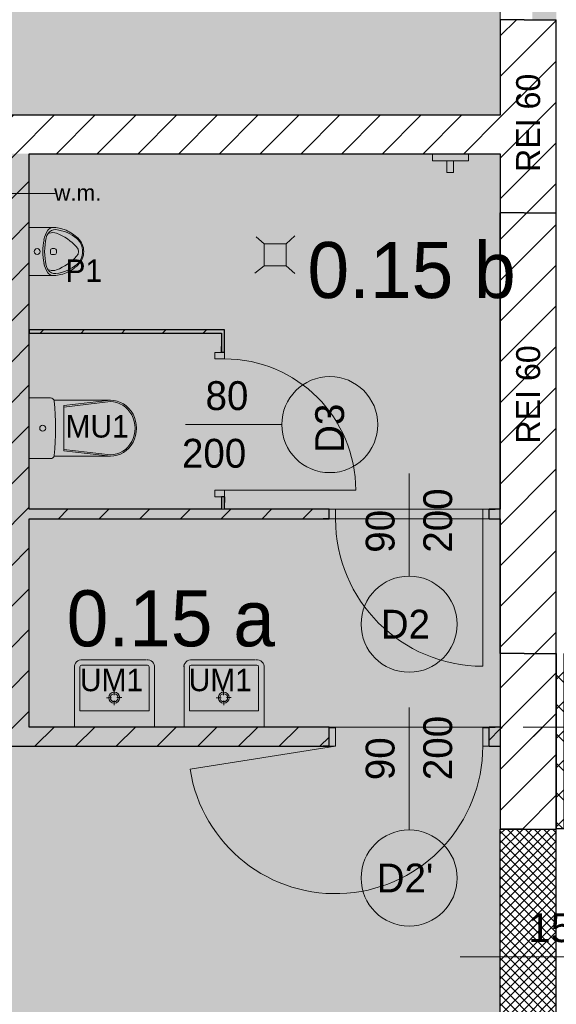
# Model space of a CAD drawing. Header units: millimetres. Extents: x -40063 to 512011, y 350190 to 687060.
# Tile 46 of 256: x 175089 to 178442, y 419499 to 425647. Entities that reach past the tile are written whole.
import ezdxf
from ezdxf.enums import TextEntityAlignment as Align

# ---------------------------------------------------------------- set-up
doc = ezdxf.new("R2010")
doc.units = ezdxf.units.MM
doc.linetypes.add('Krawędzie ukryte', pattern=[391.222223, 282.222223, -109])
doc.layers.get('0').update_dxf_attribs({"color": 8})
for name, color, linetype in [('2D - Ogólne', 8, 'Continuous'), ('Elementy Modelu - Strefy', 8, 'Continuous'), ('Konstrukcja - Ściany zew', 8, 'Continuous'), ('Opisy - Teksty', 8, 'Continuous'), ('Wnętrze - Umeblowanie', 8, 'Continuous')]:
    doc.layers.add(name, color=color, linetype=linetype)
doc.styles.add('GENERATED_STYLE_1', font='arial.ttf')
doc.styles.add('GENERATED_STYLE_2', font='txt')
doc.styles.add('GENERATED_STYLE_3', font='txt')
doc.styles.get("Standard").update_dxf_attribs({"font": 'arial.ttf'})
pattern_1 = [(45, (2007650.3, -1666877.53), (-127.279217, 127.279217), [])]
pattern_2 = [(45, (2007650.3, -1666877.53), (-91.923878, 91.923878), []), (135, (2007650.3, -1666877.53), (91.923878, 91.923878), [])]
pattern_3 = [(135, (2007650.3, -1666877.53), (127.279217, 127.279217), [])]

# ---------------------------------------------------------------- blocks, each defined once
blk = doc.blocks.new('sala (25 osoby)_0.60_108', base_point=(4457443.7, -2136504.5))
at = {"layer": 'Elementy Modelu - Strefy', "linetype": 'Continuous', "lineweight": 0}
blk.add_hatch(color=255, dxfattribs=at).paths.add_polyline_path([(4453196, -2137402.3), (4453196, -2135902.3), (4453046, -2135902.3), (4453046, -2137402.3)])
at = {"linetype": 'Continuous', "lineweight": 0, "flags": 1}
for tag in ['ROOM_NAME', 'ROOM_NUMBER', 'ROOM_AREA', 'ROOM_PERIM', 'ROOM_WALLS_SURF', 'ROOM_DOORS_SURF', 'ROOM_WINDS_SURF', 'ROOM_BASELEV', 'ROOM_HEIGHT', 'ROOM_NET_AREA', 'ROOM_REDUCED_AREA', 'ROOM_CALC_AREA', 'ROOM_VOLUME']:
    blk.add_attdef(tag, text='', height=200, dxfattribs=at).set_placement((4457443.7, -2136561.7), align=Align.BOTTOM_LEFT)
blk = doc.blocks.new('sala 10_0.16_111', base_point=(4447495.1, -2135015.7))
at = {"layer": 'Elementy Modelu - Strefy', "linetype": 'Continuous', "lineweight": 0}
blk.add_hatch(color=255, dxfattribs=at).paths.add_polyline_path([(4445166, -2133184.3), (4445166, -2136610.1), (4446024.3, -2137999.1), (4446498.5, -2137999.1), (4446498.5, -2137819.1), (4447624.9, -2137819.1), (4447624.9, -2137999.1), (4452846, -2137999.1), (4452846, -2133184.3)])
at = {"linetype": 'Continuous', "lineweight": 0, "flags": 1}
for tag in ['ROOM_NAME', 'ROOM_NUMBER', 'ROOM_AREA', 'ROOM_PERIM', 'ROOM_WALLS_SURF', 'ROOM_DOORS_SURF', 'ROOM_WINDS_SURF', 'ROOM_BASELEV', 'ROOM_HEIGHT', 'ROOM_NET_AREA', 'ROOM_REDUCED_AREA', 'ROOM_CALC_AREA', 'ROOM_VOLUME']:
    blk.add_attdef(tag, text='', height=200, dxfattribs=at).set_placement((4447495.1, -2135072.8), align=Align.BOTTOM_LEFT)
at = {"layer": 'Elementy Modelu - Strefy', "color": 5, "lineweight": 13, "insert": (4447040.5, -2134840.7), "char_height": 350, "attachment_point": 1, "style": 'GENERATED_STYLE_2'}
blk.add_mtext('{0.16}', dxfattribs=at)
blk = doc.blocks.new('sala 8_0.15 a_113', base_point=(4450791.9, -2141140))
at = {"layer": 'Elementy Modelu - Strefy', "linetype": 'Continuous', "lineweight": 0}
blk.add_hatch(color=255, dxfattribs=at).paths.add_polyline_path([(4449902.5, -2141819.1), (4452846, -2141819.1), (4452846, -2140519.1), (4449902.5, -2140519.1)])
at = {"linetype": 'Continuous', "lineweight": 0, "flags": 1}
for tag in ['ROOM_NAME', 'ROOM_NUMBER', 'ROOM_AREA', 'ROOM_PERIM', 'ROOM_WALLS_SURF', 'ROOM_DOORS_SURF', 'ROOM_WINDS_SURF', 'ROOM_BASELEV', 'ROOM_HEIGHT', 'ROOM_NET_AREA', 'ROOM_REDUCED_AREA', 'ROOM_CALC_AREA', 'ROOM_VOLUME']:
    blk.add_attdef(tag, text='', height=200, dxfattribs=at).set_placement((4450791.9, -2141197.2), align=Align.BOTTOM_LEFT)
at = {"layer": 'Elementy Modelu - Strefy', "color": 1, "lineweight": 13, "insert": (4450136.3, -2140965), "char_height": 350, "attachment_point": 1, "style": 'GENERATED_STYLE_2'}
blk.add_mtext('{0.15 a}', dxfattribs=at)
blk = doc.blocks.new('sala 8_0.15 b_114', base_point=(4452318, -2138981.9))
at = {"layer": 'Elementy Modelu - Strefy', "linetype": 'Continuous', "lineweight": 0}
blk.add_hatch(color=255, dxfattribs=at).paths.add_polyline_path([(4449902.5, -2140459.1), (4452846, -2140459.1), (4452846, -2138239.1), (4449902.5, -2138239.1)])
at = {"linetype": 'Continuous', "lineweight": 0, "flags": 1}
for tag in ['ROOM_NAME', 'ROOM_NUMBER', 'ROOM_AREA', 'ROOM_PERIM', 'ROOM_WALLS_SURF', 'ROOM_DOORS_SURF', 'ROOM_WINDS_SURF', 'ROOM_BASELEV', 'ROOM_HEIGHT', 'ROOM_NET_AREA', 'ROOM_REDUCED_AREA', 'ROOM_CALC_AREA', 'ROOM_VOLUME']:
    blk.add_attdef(tag, text='', height=200, dxfattribs=at).set_placement((4452318, -2139039.1), align=Align.BOTTOM_LEFT)
at = {"layer": 'Elementy Modelu - Strefy', "color": 1, "lineweight": 13, "insert": (4451641, -2138790.3), "char_height": 350, "attachment_point": 1, "style": 'GENERATED_STYLE_2'}
blk.add_mtext('{0.15 b}', dxfattribs=at)
blk = doc.blocks.new('Symbol WC 2 16')
at = {"layer": 'Wnętrze - Umeblowanie', "color": 7, "linetype": 'Continuous', "lineweight": 5}
for p, q in [((0, 0), (0, 380)), ((0, 380), (132.4, 380)), ((153.6, 364.9), (506.8, 364.9)), ((506.3, 364.9), (215.7, 330.9)), ((506.3, 356), (215.7, 322)), ((215.7, 190), (215.7, 330.9)), ((215.7, 190), (215.7, 49.1)), ((153.8, 15.1), (506.8, 15.1)), ((506.3, 24), (215.7, 58)), ((506.3, 15.1), (215.7, 49.1)), ((0, 0), (132.4, 0))]:
    blk.add_line(p, q, dxfattribs=at)
for centre, major_axis, ratio, start_param, end_param in [((132.4, 357.9), (22.3, 0), 0.989247, 0.100415, 1.570796), ((-1479.8, 190), (1643.4, 0), 0.989247, 6.178217, 6.388032), ((506.3, 190), (0, -166), 0.93174, 0, 3.141593), ((506.8, 190), (0, -174.9), 0.933096, 0, 3.141593), ((132.4, 22.1), (22.3, 0), 0.989247, 4.712389, 6.173785)]:
    blk.add_ellipse(centre, major_axis=major_axis, ratio=ratio, start_param=start_param, end_param=end_param, dxfattribs=at)
blk.add_ellipse((83.6, 190), major_axis=(18.7, 0), ratio=0.989247, dxfattribs=at)
blk = doc.blocks.new('Symbol Pisuar 1 16')
at = {"layer": 'Wnętrze - Umeblowanie', "color": 7, "linetype": 'Continuous', "lineweight": 5}
for p, q in [((0, 300), (0, 0)), ((0, 300), (142.4, 300)), ((131.3, 142.2), (131.3, 158)), ((142.4, 168.9), (158.3, 168.9)), ((158.3, 131.4), (142.4, 131.4)), ((169.4, 142.2), (169.4, 158)), ((0, 0), (142.4, 0))]:
    blk.add_line(p, q, dxfattribs=at)
for centre, major_axis, start_param, end_param in [((235.5, 201.5), (145.6, 0), 2.53159, 2.984397), ((199.3, 214), (96.5, 0), 2.592004, 2.898973), ((152.7, 257.5), (44.8, 0), 1.801442, 2.522681), ((160.7, 237.2), (51.2, 0), 1.476667, 2.593837), ((147.6, 206.8), (63.6, 0), 1.204444, 1.927572), ((146.4, 104), (201, 0), 1.144656, 1.590534), ((138.1, 50.7), (243.7, 0), 0.858927, 1.458131), ((30.7, -60.8), (361.8, 0), 0.748733, 1.174347), ((136.6, 70), (236.8, 0), 0.784271, 1.168026), ((500.9, 150), (416, 0), 2.959001, 3.324185), ((493.6, 150), (398, 0), 2.916513, 3.366672), ((220.4, 150), (112.9, 0), 0, 0.821707), ((220.4, 150), (119.6, 0), 5.48967, 7.0767), ((142.4, 158), (11.1, 0), 1.570796, 3.141593), ((142.4, 142.2), (11.1, 0), 3.141593, 4.712389), ((158.3, 158), (11.1, 0), 0, 1.570796), ((158.3, 142.2), (11.1, 0), 4.712389, 6.283185), ((262.1, 150), (45.1, 0), 5.551687, 7.014683), ((220.4, 150), (112.9, 0), 5.461478, 6.283185), ((235.5, 98.5), (145.6, 0), 3.298788, 3.751596), ((199.3, 86), (96.5, 0), 3.384212, 3.691181), ((138.1, 249.3), (243.7, 0), 4.825054, 5.424258), ((30.7, 360.8), (361.8, 0), 5.108838, 5.534452), ((136.6, 230), (236.8, 0), 5.11516, 5.498914), ((152.7, 42.5), (44.8, 0), 3.760504, 4.481744), ((160.7, 62.8), (51.2, 0), 3.689348, 4.806519), ((147.6, 93.2), (63.6, 0), 4.355613, 5.078742), ((146.4, 196), (201, 0), 4.692652, 5.138529)]:
    blk.add_ellipse(centre, major_axis=major_axis, ratio=0.975462, start_param=start_param, end_param=end_param, dxfattribs=at)
blk.add_ellipse((49, 150), major_axis=(18.9, 0), ratio=0.975462, dxfattribs=at)
blk = doc.blocks.new('Ściana_505', base_point=(4446506, -2138239.1))
at = {"layer": 'Konstrukcja - Ściany zew', "linetype": 'Continuous'}
h = blk.add_hatch(dxfattribs=at)
h.set_pattern_fill('Bloczki_ceramiczne', style=0, pattern_type=2)
h.set_pattern_definition(pattern_1)
h.paths.add_polyline_path([(4446506, -2138239.1), (4452846, -2138239.1), (4452846, -2137999.1), (4446506, -2137999.1)])
at = {"layer": 'Konstrukcja - Ściany zew', "color": 7, "linetype": 'Continuous', "flags": 128}
for points in [[(4452846, -2137999.1), (4446506, -2137999.1)], [(4446506, -2138239.1), (4448562.5, -2138239.1)], [(4448582.5, -2138239.1), (4449782.5, -2138239.1)], [(4449902.5, -2138239.1), (4452846, -2138239.1)]]:
    blk.add_lwpolyline(points, dxfattribs=at)
blk = doc.blocks.new('Drzwi 16_44')
at = {"layer": 'Konstrukcja - Ściany zew', "color": 7, "linetype": 'Continuous', "lineweight": 13}
for p, q in [((460, 0), (1368.8, 143.4)), ((-500, 0), (-537, 0)), ((-460, 0), (-500, 0)), ((-500, 0), (-500, -115)), ((-500, 0), (-500, -115)), ((-460, -115), (-460, 0)), ((500, 0), (460, 0)), ((460, 0), (460, -115)), ((500, -115), (500, 0)), ((500, 0), (500, -115)), ((500, 0), (537, 0)), ((-500, -120), (-537, -120)), ((-500, -115), (-460, -115)), ((-500, -115), (-500, -120)), ((460, -115), (500, -115)), ((500, -115), (500, -120)), ((500, -120), (537, -120))]:
    blk.add_line(p, q, dxfattribs=at)
blk.add_arc((460, 0), 920, 8.96421, 180, dxfattribs=at)
blk = doc.blocks.new('Znacznik Wym 16_16')
at = {"layer": 'Konstrukcja - Ściany zew', "color": 7, "linetype": 'Continuous', "lineweight": 13}
blk.add_line((0, 522.3), (0, -242.5), dxfattribs=at)
for start, end in [(0, 180), (180, 0)]:
    blk.add_arc((0, 822.3), 300, start, end, dxfattribs=at)
at = {"layer": 'Konstrukcja - Ściany zew', "color": 7, "lineweight": 13, "char_height": 180, "attachment_point": 7, "style": 'GENERATED_STYLE_2'}
for s, insert, rotation in [("{D2'}", (202.4, 912.3), 180), ('{200}', (-271.5, 211.6), 270), ('{90}', (88.5, 211.6), 270)]:
    blk.add_mtext(s, dxfattribs=dict(at, insert=insert, rotation=rotation))
blk = doc.blocks.new('Drzwi 16_45')
at = {"layer": 'Konstrukcja - Ściany zew', "color": 7, "linetype": 'Continuous', "lineweight": 13}
for p, q in [((460, 0), (1368.8, 143.4)), ((-500, 0), (-537, 0)), ((-460, 0), (-500, 0)), ((-500, 0), (-500, -115)), ((-500, 0), (-500, -115)), ((-460, -115), (-460, 0)), ((500, 0), (460, 0)), ((460, 0), (460, -115)), ((500, -115), (500, 0)), ((500, 0), (500, -115)), ((500, 0), (537, 0)), ((-500, -120), (-537, -120)), ((-500, -115), (-460, -115)), ((-500, -115), (-500, -120)), ((460, -115), (500, -115)), ((500, -115), (500, -120)), ((500, -120), (537, -120))]:
    blk.add_line(p, q, dxfattribs=at)
blk.add_arc((460, 0), 920, 8.96421, 180, dxfattribs=at)
blk = doc.blocks.new('Znacznik Wym 16_17')
at = {"layer": 'Konstrukcja - Ściany zew', "color": 7, "linetype": 'Continuous', "lineweight": 13}
blk.add_line((0, 522.3), (0, -286.2), dxfattribs=at)
for start, end in [(0, 180), (180, 0)]:
    blk.add_arc((0, 822.3), 300, start, end, dxfattribs=at)
at = {"layer": 'Konstrukcja - Ściany zew', "color": 7, "lineweight": 13, "char_height": 180, "attachment_point": 7, "style": 'GENERATED_STYLE_2'}
for s, insert, rotation in [("{D2'}", (202.4, 912.3), 180), ('{200}', (-271.5, 211.6), 270), ('{90}', (88.5, 211.6), 270)]:
    blk.add_mtext(s, dxfattribs=dict(at, insert=insert, rotation=rotation))
blk = doc.blocks.new('Ściana_513', base_point=(4452846, -2141939.1))
at = {"layer": 'Konstrukcja - Ściany zew', "linetype": 'Continuous'}
h = blk.add_hatch(dxfattribs=at)
h.set_pattern_fill('Bloczki_ceramiczne', style=0, pattern_type=2)
h.set_pattern_definition(pattern_1)
h.paths.add_polyline_path([(4446896, -2141819.1), (4446826, -2141819.1), (4446826, -2141939.1), (4446896, -2141939.1), (4446896, -2141824.1)])
h = blk.add_hatch(dxfattribs=at)
h.set_pattern_fill('Bloczki_ceramiczne', style=0, pattern_type=2)
h.set_pattern_definition(pattern_1)
h.paths.add_polyline_path([(4451776, -2141819.1), (4447896, -2141819.1), (4447896, -2141824.1), (4447896, -2141939.1), (4451776, -2141939.1), (4451776, -2141824.1)])
h = blk.add_hatch(dxfattribs=at)
h.set_pattern_fill('Bloczki_ceramiczne', style=0, pattern_type=2)
h.set_pattern_definition(pattern_1)
h.paths.add_polyline_path([(4452846, -2141819.1), (4452776, -2141819.1), (4452776, -2141824.1), (4452776, -2141939.1), (4452846, -2141939.1)])
at = {"layer": 'Konstrukcja - Ściany zew', "color": 7, "linetype": 'Continuous'}
for p, q in [((4446896, -2141819.1), (4446859, -2141819.1)), ((4446896, -2141824.1), (4446896, -2141819.1)), ((4446896, -2141939.1), (4446896, -2141824.1)), ((4447896, -2141819.1), (4447933, -2141819.1)), ((4447896, -2141824.1), (4447896, -2141819.1)), ((4447896, -2141939.1), (4447896, -2141824.1)), ((4451776, -2141819.1), (4451739, -2141819.1)), ((4451776, -2141824.1), (4451776, -2141819.1)), ((4451776, -2141939.1), (4451776, -2141824.1)), ((4452776, -2141819.1), (4452813, -2141819.1)), ((4452776, -2141824.1), (4452776, -2141819.1)), ((4452776, -2141939.1), (4452776, -2141824.1)), ((4446896, -2141939.1), (4446859, -2141939.1)), ((4447896, -2141939.1), (4447933, -2141939.1)), ((4451776, -2141939.1), (4451739, -2141939.1)), ((4452776, -2141939.1), (4452813, -2141939.1))]:
    blk.add_line(p, q, dxfattribs=at)
at = {"layer": 'Konstrukcja - Ściany zew', "color": 7, "linetype": 'Continuous', "flags": 128}
for points in [[(4446896, -2141819.1), (4446826, -2141819.1)], [(4449782.5, -2141819.1), (4447896, -2141819.1)], [(4451776, -2141819.1), (4449902.5, -2141819.1)], [(4452846, -2141819.1), (4452776, -2141819.1)], [(4446826, -2141939.1), (4446896, -2141939.1)], [(4447896, -2141939.1), (4451776, -2141939.1)], [(4452776, -2141939.1), (4452846, -2141939.1)]]:
    blk.add_lwpolyline(points, dxfattribs=at)
at = {"layer": 'Konstrukcja - Ściany zew', "color": 7, "lineweight": 13, "rotation": 180}
for name, p in [('Znacznik Wym 16_17', (4447396, -2141939.1)), ('Znacznik Wym 16_16', (4452276, -2141939.1))]:
    blk.add_blockref(name, p, dxfattribs=at)
at = {"layer": 'Konstrukcja - Ściany zew', "color": 7, "linetype": 'Continuous', "lineweight": 13, "xscale": -1, "zscale": 1000, "rotation": 180}
blk.add_blockref('Drzwi 16_45', (4447396, -2141939.1), dxfattribs=at)
at = {"layer": 'Konstrukcja - Ściany zew', "color": 7, "linetype": 'Continuous', "lineweight": 13, "zscale": 1000, "rotation": 180}
blk.add_blockref('Drzwi 16_44', (4452276, -2141939.1), dxfattribs=at)
blk = doc.blocks.new('Ściana_515', base_point=(4449782.5, -2138239.1))
at = {"layer": 'Konstrukcja - Ściany zew', "linetype": 'Continuous'}
h = blk.add_hatch(dxfattribs=at)
h.set_pattern_fill('Bloczki_ceramiczne', style=0, pattern_type=2)
h.set_pattern_definition(pattern_1)
h.paths.add_polyline_path([(4449902.5, -2138239.1), (4449782.5, -2138239.1), (4449782.5, -2140459.1), (4449902.5, -2140459.1)])
h = blk.add_hatch(dxfattribs=at)
h.set_pattern_fill('Bloczki_ceramiczne', style=0, pattern_type=2)
h.set_pattern_definition(pattern_1)
h.paths.add_polyline_path([(4449902.5, -2140519.1), (4449782.5, -2140519.1), (4449782.5, -2141819.1), (4449902.5, -2141819.1)])
at = {"layer": 'Konstrukcja - Ściany zew', "color": 7, "linetype": 'Continuous', "flags": 128}
for points in [[(4449782.5, -2138239.1), (4449782.5, -2139339.1)], [(4449902.5, -2140459.1), (4449902.5, -2138239.1)], [(4449782.5, -2139359.1), (4449782.5, -2140459.1)], [(4449782.5, -2140519.1), (4449782.5, -2141819.1)], [(4449902.5, -2141819.1), (4449902.5, -2140519.1)]]:
    blk.add_lwpolyline(points, dxfattribs=at)
blk = doc.blocks.new('Ściana_516', base_point=(4449902.8, -2139359.1))
at = {"layer": 'Konstrukcja - Ściany zew', "linetype": 'Continuous'}
h = blk.add_hatch(dxfattribs=at)
h.set_pattern_fill('Bloczki_ceramiczne', style=0, pattern_type=2)
h.set_pattern_definition(pattern_1)
h.paths.add_polyline_path([(4449902.8, -2139359.1), (4451122.8, -2139359.1), (4451122.8, -2139339.1), (4449902.8, -2139339.1)])
at = {"layer": 'Konstrukcja - Ściany zew', "color": 7, "linetype": 'Continuous', "flags": 128}
for points in [[(4451122.8, -2139339.1), (4449902.8, -2139339.1)], [(4449902.8, -2139339.1), (4449902.8, -2139359.1)], [(4449902.8, -2139359.1), (4451102.8, -2139359.1)], [(4451122.8, -2139359.1), (4451122.8, -2139339.1)]]:
    blk.add_lwpolyline(points, dxfattribs=at)
blk = doc.blocks.new('Drzwi 16_46')
at = {"layer": 'Konstrukcja - Ściany zew', "color": 7, "linetype": 'Continuous', "lineweight": 13}
for p, q in [((410, 0), (410, 820)), ((-450, 0), (-487, 0)), ((-410, 0), (-450, 0)), ((-450, 0), (-450, -60)), ((-450, 0), (-450, -20)), ((-410, -60), (-410, 0)), ((450, 0), (410, 0)), ((410, 0), (410, -60)), ((450, -60), (450, 0)), ((450, 0), (450, -20)), ((450, 0), (487, 0)), ((-450, -20), (-487, -20)), ((-450, -60), (-410, -60)), ((410, -60), (450, -60)), ((450, -20), (487, -20))]:
    blk.add_line(p, q, dxfattribs=at)
blk.add_arc((410, 0), 820, 90, 180, dxfattribs=at)
blk = doc.blocks.new('Znacznik Wym 16_18')
at = {"layer": 'Konstrukcja - Ściany zew', "color": 7, "linetype": 'Continuous', "lineweight": 13}
blk.add_line((0, 357.5), (0, -243.1), dxfattribs=at)
for start, end in [(0, 180), (180, 0)]:
    blk.add_arc((0, 657.5), 300, start, end, dxfattribs=at)
at = {"layer": 'Konstrukcja - Ściany zew', "color": 7, "lineweight": 13, "char_height": 180, "attachment_point": 7, "style": 'GENERATED_STYLE_2'}
for s, insert, rotation in [('{D3}', (177, 749.1), 180), ('{80}', (-88.5, -118.8), 90), ('{200}', (271.5, -266.2), 90)]:
    blk.add_mtext(s, dxfattribs=dict(at, insert=insert, rotation=rotation))
blk = doc.blocks.new('Ściana_517', base_point=(4451102.8, -2139359.1))
at = {"layer": 'Konstrukcja - Ściany zew', "linetype": 'Continuous'}
h = blk.add_hatch(dxfattribs=at)
h.set_pattern_fill('Bloczki_ceramiczne', style=0, pattern_type=2)
h.set_pattern_definition(pattern_1)
h.paths.add_polyline_path([(4451122.8, -2139359.1), (4451102.8, -2139359.1), (4451102.8, -2139480.5), (4451122.8, -2139480.5)])
h = blk.add_hatch(dxfattribs=at)
h.set_pattern_fill('Bloczki_ceramiczne', style=0, pattern_type=2)
h.set_pattern_definition(pattern_1)
h.paths.add_polyline_path([(4451102.8, -2140459.1), (4451122.8, -2140459.1), (4451122.8, -2140380.5), (4451102.8, -2140380.5)])
at = {"layer": 'Konstrukcja - Ściany zew', "color": 7, "linetype": 'Continuous'}
for p, q in [((4451102.8, -2139480.5), (4451102.8, -2139443.5)), ((4451122.8, -2139480.5), (4451102.8, -2139480.5)), ((4451122.8, -2139480.5), (4451122.8, -2139443.5)), ((4451102.8, -2140380.5), (4451102.8, -2140417.5)), ((4451122.8, -2140380.5), (4451102.8, -2140380.5)), ((4451122.8, -2140380.5), (4451122.8, -2140417.5))]:
    blk.add_line(p, q, dxfattribs=at)
at = {"layer": 'Konstrukcja - Ściany zew', "color": 7, "linetype": 'Continuous', "flags": 128}
for points in [[(4451102.8, -2139359.1), (4451102.8, -2139480.5)], [(4451122.8, -2139480.5), (4451122.8, -2139359.1)], [(4451102.8, -2140380.5), (4451102.8, -2140459.1)], [(4451122.8, -2140459.1), (4451122.8, -2140380.5)]]:
    blk.add_lwpolyline(points, dxfattribs=at)
at = {"layer": 'Konstrukcja - Ściany zew', "color": 7, "linetype": 'Continuous', "lineweight": 13, "zscale": 1000, "rotation": 270}
blk.add_blockref('Drzwi 16_46', (4451122.8, -2139930.5), dxfattribs=at)
at = {"layer": 'Konstrukcja - Ściany zew', "color": 7, "lineweight": 13, "rotation": 270}
blk.add_blockref('Znacznik Wym 16_18', (4451122.8, -2139930.5), dxfattribs=at)
blk = doc.blocks.new('Prosty otwór okienny')
at = {"layer": 'Konstrukcja - Ściany zew', "color": 7, "linetype": 'Continuous'}
for p, q in [((-1051.6, 0), (-1051.6, 200)), ((-1051.6, 200), (1051.6, 200)), ((1051.6, 0), (1051.6, 200)), ((-1051.6, 0), (-1051.6, -150)), ((1051.6, 0), (1051.6, -150)), ((-1051.6, -150), (1051.6, -150))]:
    blk.add_line(p, q, dxfattribs=at)
blk = doc.blocks.new('Prosty otwór okienny_2')
at = {"layer": 'Konstrukcja - Ściany zew', "color": 7, "linetype": 'Continuous'}
for p, q in [((-1375, 0), (-1375, 200)), ((-1375, 200), (1375, 200)), ((1375, 0), (1375, 200)), ((-1375, 0), (-1375, -150)), ((1375, 0), (1375, -150)), ((-1375, -150), (1375, -150))]:
    blk.add_line(p, q, dxfattribs=at)
blk = doc.blocks.new('Prosty otwór drzwiowy_8')
at = {"layer": 'Konstrukcja - Ściany zew', "color": 7, "linetype": 'Continuous'}
for p, q in [((-750, 0), (-750, 200)), ((750, 0), (750, 200)), ((-750, 0), (-750, -150)), ((750, 0), (750, -150))]:
    blk.add_line(p, q, dxfattribs=at)
blk = doc.blocks.new('Ściana_521', base_point=(4452846, -2152200.8))
at = {"layer": 'Konstrukcja - Ściany zew', "linetype": 'Continuous'}
h = blk.add_hatch(dxfattribs=at)
h.set_pattern_fill('Bloczki_ceramiczne', style=0, pattern_type=2)
h.set_pattern_definition(pattern_1)
h.paths.add_polyline_path([(4453196, -2137402.3), (4452846, -2137402.3), (4452846, -2138609.1), (4453196, -2138609.1)])
h = blk.add_hatch(dxfattribs=at)
h.set_pattern_fill('Bloczki_ceramiczne', style=0, pattern_type=2)
h.set_pattern_definition(pattern_1)
h.paths.add_polyline_path([(4453196, -2141359.1), (4452846, -2141359.1), (4452846, -2142455.9), (4453196, -2142455.9)])
at = {"layer": 'Konstrukcja - Ściany zew', "color": 7, "linetype": 'Continuous', "flags": 128}
for points in [[(4452846, -2137402.3), (4452846, -2137999.1)], [(4453196, -2138609.1), (4453196, -2137402.3)], [(4452846, -2138239.1), (4452846, -2138609.1)], [(4452846, -2141359.1), (4452846, -2141819.1)], [(4453196, -2142455.9), (4453196, -2141359.1)], [(4452846, -2141939.1), (4452846, -2142455.9)]]:
    blk.add_lwpolyline(points, dxfattribs=at)
at = {"layer": 'Konstrukcja - Ściany zew', "color": 7, "linetype": 'Continuous', "zscale": 1000, "rotation": 270}
blk.add_blockref('Prosty otwór drzwiowy_8', (4452996, -2136652.3), dxfattribs=at)
at = {"layer": 'Konstrukcja - Ściany zew', "color": 7, "linetype": 'Continuous', "xscale": -1, "zscale": 1000, "rotation": 270}
for name, p in [('Prosty otwór okienny_2', (4452996, -2139984.1)), ('Prosty otwór okienny', (4452996, -2143507.5))]:
    blk.add_blockref(name, p, dxfattribs=at)
blk = doc.blocks.new('Drzwi podwójne_ asymetryczne 16_2')
at = {"layer": 'Konstrukcja - Ściany zew', "color": 7, "linetype": 'Continuous'}
for p, q in [((760, 0), (760, 888)), ((-760, 0), (-760, 632)), ((-800, 0), (-837, 0)), ((-760, 0), (-800, 0)), ((-800, 0), (-800, -115)), ((-800, 0), (-800, -115)), ((-760, -115), (-760, 0)), ((800, 0), (760, 0)), ((760, 0), (760, -115)), ((800, -115), (800, 0)), ((800, 0), (800, -115)), ((800, 0), (837, 0)), ((-800, -115), (-760, -115)), ((-800, -115), (-800, -240)), ((760, -115), (800, -115)), ((800, -115), (800, -240)), ((-800, -240), (-800, -290)), ((800, -240), (800, -290)), ((-800, -290), (-837, -290)), ((800, -290), (837, -290))]:
    blk.add_line(p, q, dxfattribs=at)
for centre, radius, start, end in [((760, 0), 888, 90, 180), ((-760, 0), 632, 0, 90)]:
    blk.add_arc(centre, radius, start, end, dxfattribs=at)
blk = doc.blocks.new('Znacznik Wym 16_21')
at = {"layer": 'Konstrukcja - Ściany zew', "color": 7, "linetype": 'Continuous', "lineweight": 13}
blk.add_line((0, -653.7), (0, 600), dxfattribs=at)
for start, end in [(0, 180), (180, 0)]:
    blk.add_arc((0, -953.7), 300, start, end, dxfattribs=at)
at = {"layer": 'Konstrukcja - Ściany zew', "color": 7, "lineweight": 13, "char_height": 180, "attachment_point": 7, "rotation": 270, "style": 'GENERATED_STYLE_1'}
for s, insert in [('{150(90)}', (38, 174.8)), ('{210}', (-273, -262.9))]:
    blk.add_mtext(s, dxfattribs=dict(at, insert=insert))
at = {"layer": 'Konstrukcja - Ściany zew', "color": 7, "lineweight": 13, "insert": (-157.2, -1043.7), "char_height": 180, "attachment_point": 7, "style": 'GENERATED_STYLE_1'}
blk.add_mtext('{D4}', dxfattribs=at)
blk = doc.blocks.new('Ściana_528', base_point=(4453486, -2144569.1))
at = {"layer": 'Konstrukcja - Ściany zew', "linetype": 'Continuous'}
h = blk.add_hatch(dxfattribs=at)
h.set_pattern_fill('Bloczki_betonowe', style=0, pattern_type=2)
h.set_pattern_definition(pattern_2)
h.paths.add_polyline_path([(4453246, -2141359.1), (4453196, -2141359.1), (4453196, -2142454.1), (4453246, -2142454.1)])
h = blk.add_hatch(dxfattribs=at)
h.set_pattern_fill('Bloczki_ceramiczne', style=0, pattern_type=2)
h.set_pattern_definition(pattern_3)
h.paths.add_polyline_path([(4453486, -2141359.1), (4453246, -2141359.1), (4453246, -2142454.1), (4453371, -2142454.1), (4453486, -2142454.1)])
h = blk.add_hatch(dxfattribs=at)
h.set_pattern_fill('Bloczki_betonowe', style=0, pattern_type=2)
h.set_pattern_definition(pattern_2)
h.paths.add_polyline_path([(4453196, -2144809.1), (4453246, -2144809.1), (4453246, -2144054.1), (4453196, -2144054.1)])
h = blk.add_hatch(dxfattribs=at)
h.set_pattern_fill('Bloczki_ceramiczne', style=0, pattern_type=2)
h.set_pattern_definition(pattern_3)
h.paths.add_polyline_path([(4453246, -2144054.1), (4453246, -2144569.1), (4453486, -2144569.1), (4453486, -2144054.1), (4453371, -2144054.1)])
h = blk.add_hatch(dxfattribs=at)
h.set_pattern_fill('Bloczki_ceramiczne', style=0, pattern_type=2)
h.set_pattern_definition([(225, (2007650.3, -1666877.53), (-127.279217, 127.279217), [])])
h.paths.add_polyline_path([(4453246, -2144569.1), (4453246, -2144809.1), (4453331.3, -2144809.1), (4453486, -2144569.1)])
h = blk.add_hatch(dxfattribs=at)
h.set_pattern_fill('Bloczki_betonowe', style=0, pattern_type=2)
h.set_pattern_definition(pattern_2)
h.paths.add_polyline_path([(4453196, -2144809.1), (4453196, -2145019.1), (4453246, -2144941.5), (4453246, -2144809.1)])
h = blk.add_hatch(dxfattribs=at)
h.set_pattern_fill('Bloczki_betonowe', style=0, pattern_type=2)
h.set_pattern_definition(pattern_2)
h.paths.add_polyline_path([(4453246, -2144809.1), (4453246, -2144941.5), (4453331.3, -2144809.1)])
at = {"layer": 'Konstrukcja - Ściany zew', "color": 7, "linetype": 'Continuous'}
for p, q in [((4453246, -2142454.1), (4453246, -2141359.1)), ((4453196, -2142454.1), (4453196, -2142417.1)), ((4453486, -2142454.1), (4453486, -2142417.1)), ((4453246, -2142454.1), (4453196, -2142454.1)), ((4453371, -2142454.1), (4453246, -2142454.1)), ((4453486, -2142454.1), (4453371, -2142454.1)), ((4453196, -2144054.1), (4453196, -2144091.1)), ((4453246, -2144054.1), (4453196, -2144054.1)), ((4453246, -2144809.1), (4453246, -2144054.1)), ((4453371, -2144054.1), (4453246, -2144054.1)), ((4453486, -2144054.1), (4453371, -2144054.1)), ((4453486, -2144054.1), (4453486, -2144091.1)), ((4453246, -2144809.1), (4453331.3, -2144809.1))]:
    blk.add_line(p, q, dxfattribs=at)
at = {"layer": 'Konstrukcja - Ściany zew', "color": 7, "linetype": 'Continuous', "flags": 128}
for points in [[(4453196, -2141359.1), (4453196, -2142454.1)], [(4453486, -2141699.1), (4453486, -2141359.1)], [(4453486, -2142454.1), (4453486, -2141939.1)], [(4453196, -2144054.1), (4453196, -2144809.1)], [(4453486, -2144569.1), (4453486, -2144054.1)], [(4453196, -2145019.1), (4453196, -2144809.1)]]:
    blk.add_lwpolyline(points, dxfattribs=at)
at = {"layer": 'Konstrukcja - Ściany zew', "color": 7, "linetype": 'Continuous', "xscale": -1, "zscale": 1000, "rotation": 270}
blk.add_blockref('Drzwi podwójne_ asymetryczne 16_2', (4453486, -2143254.1), dxfattribs=at)
at = {"layer": 'Konstrukcja - Ściany zew', "color": 7, "lineweight": 13, "rotation": 90}
blk.add_blockref('Znacznik Wym 16_21', (4453196, -2143254.1), dxfattribs=at)
blk = doc.blocks.new('Ściana_529', base_point=(4452846, -2141359.1))
at = {"layer": 'Konstrukcja - Ściany zew', "linetype": 'Continuous'}
h = blk.add_hatch(dxfattribs=at)
h.set_pattern_fill('Bloczki_ceramiczne', style=0, pattern_type=2)
h.set_pattern_definition(pattern_1)
h.paths.add_polyline_path([(4453196, -2141359.1), (4453196, -2138609.1), (4452846, -2138609.1), (4452846, -2141359.1)])
at = {"layer": 'Konstrukcja - Ściany zew', "color": 7, "linetype": 'Continuous', "flags": 128}
for points in [[(4452846, -2138609.1), (4452846, -2140459.1)], [(4453196, -2141359.1), (4453196, -2138609.1)], [(4452846, -2140519.1), (4452846, -2141359.1)]]:
    blk.add_lwpolyline(points, dxfattribs=at)
blk = doc.blocks.new('Drzwi 16_53')
at = {"layer": 'Konstrukcja - Ściany zew', "color": 7, "linetype": 'Continuous', "lineweight": 13}
for p, q in [((460, 0), (460, 920)), ((-500, 0), (-537, 0)), ((-460, 0), (-500, 0)), ((-500, 0), (-500, -60)), ((-500, 0), (-500, -60)), ((-460, -60), (-460, 0)), ((500, 0), (460, 0)), ((460, 0), (460, -60)), ((500, -60), (500, 0)), ((500, 0), (500, -60)), ((500, 0), (537, 0)), ((-500, -60), (-537, -60)), ((-500, -60), (-460, -60)), ((460, -60), (500, -60)), ((500, -60), (537, -60))]:
    blk.add_line(p, q, dxfattribs=at)
blk.add_arc((460, 0), 920, 90, 180, dxfattribs=at)
blk = doc.blocks.new('Znacznik Wym 16_22')
at = {"layer": 'Konstrukcja - Ściany zew', "color": 7, "linetype": 'Continuous', "lineweight": 13}
blk.add_line((0, 357.5), (0, -283.1), dxfattribs=at)
for start, end in [(0, 180), (180, 0)]:
    blk.add_arc((0, 657.5), 300, start, end, dxfattribs=at)
at = {"layer": 'Konstrukcja - Ściany zew', "color": 7, "lineweight": 13, "char_height": 180, "attachment_point": 7, "style": 'GENERATED_STYLE_2'}
for s, insert, rotation in [('{D2}', (177, 747.5), 180), ('{200}', (-271.5, 211.6), 270), ('{90}', (88.5, 211.6), 270)]:
    blk.add_mtext(s, dxfattribs=dict(at, insert=insert, rotation=rotation))
blk = doc.blocks.new('Drzwi 16_54')
at = {"layer": 'Konstrukcja - Ściany zew', "color": 7, "linetype": 'Continuous', "lineweight": 13}
for p, q in [((460, 0), (460, 920)), ((-500, 0), (-537, 0)), ((-460, 0), (-500, 0)), ((-500, 0), (-500, -60)), ((-500, 0), (-500, -60)), ((-460, -60), (-460, 0)), ((500, 0), (460, 0)), ((460, 0), (460, -60)), ((500, -60), (500, 0)), ((500, 0), (500, -60)), ((500, 0), (537, 0)), ((-500, -60), (-537, -60)), ((-500, -60), (-460, -60)), ((460, -60), (500, -60)), ((500, -60), (537, -60))]:
    blk.add_line(p, q, dxfattribs=at)
blk.add_arc((460, 0), 920, 90, 180, dxfattribs=at)
blk = doc.blocks.new('Znacznik Wym 16_23')
at = {"layer": 'Konstrukcja - Ściany zew', "color": 7, "linetype": 'Continuous', "lineweight": 13}
blk.add_line((0, 357.5), (0, -283.1), dxfattribs=at)
for start, end in [(0, 180), (180, 0)]:
    blk.add_arc((0, 657.5), 300, start, end, dxfattribs=at)
at = {"layer": 'Konstrukcja - Ściany zew', "color": 7, "lineweight": 13, "char_height": 180, "attachment_point": 7, "style": 'GENERATED_STYLE_2'}
for s, insert, rotation in [('{D2}', (177, 747.5), 180), ('{200}', (-271.5, 211.6), 270), ('{90}', (88.5, 211.6), 270)]:
    blk.add_mtext(s, dxfattribs=dict(at, insert=insert, rotation=rotation))
blk = doc.blocks.new('Ściana_530', base_point=(4452846, -2140459.1))
at = {"layer": 'Konstrukcja - Ściany zew', "linetype": 'Continuous'}
h = blk.add_hatch(dxfattribs=at)
h.set_pattern_fill('Bloczki_ceramiczne', style=0, pattern_type=2)
h.set_pattern_definition(pattern_1)
h.paths.add_polyline_path([(4446826, -2140459.1), (4446826, -2140519.1), (4446961.3, -2140519.1), (4446961.3, -2140459.1)])
h = blk.add_hatch(dxfattribs=at)
h.set_pattern_fill('Bloczki_ceramiczne', style=0, pattern_type=2)
h.set_pattern_definition(pattern_1)
h.paths.add_polyline_path([(4447961.3, -2140459.1), (4447961.3, -2140519.1), (4451776, -2140519.1), (4451776, -2140459.1)])
h = blk.add_hatch(dxfattribs=at)
h.set_pattern_fill('Bloczki_ceramiczne', style=0, pattern_type=2)
h.set_pattern_definition(pattern_1)
h.paths.add_polyline_path([(4452776, -2140519.1), (4452846, -2140519.1), (4452846, -2140459.1), (4452776, -2140459.1)])
at = {"layer": 'Konstrukcja - Ściany zew', "color": 7, "linetype": 'Continuous'}
for p, q in [((4446961.3, -2140459.1), (4446924.3, -2140459.1)), ((4446961.3, -2140519.1), (4446961.3, -2140459.1)), ((4447961.3, -2140459.1), (4447998.3, -2140459.1)), ((4447961.3, -2140519.1), (4447961.3, -2140459.1)), ((4451776, -2140459.1), (4451739, -2140459.1)), ((4451776, -2140519.1), (4451776, -2140459.1)), ((4452776, -2140459.1), (4452813, -2140459.1)), ((4452776, -2140519.1), (4452776, -2140459.1)), ((4446961.3, -2140519.1), (4446924.3, -2140519.1)), ((4447961.3, -2140519.1), (4447998.3, -2140519.1)), ((4451776, -2140519.1), (4451739, -2140519.1)), ((4452776, -2140519.1), (4452813, -2140519.1))]:
    blk.add_line(p, q, dxfattribs=at)
at = {"layer": 'Konstrukcja - Ściany zew', "color": 7, "linetype": 'Continuous', "flags": 128}
for points in [[(4446961.3, -2140459.1), (4446826, -2140459.1)], [(4448562.5, -2140459.1), (4447961.3, -2140459.1)], [(4449782.5, -2140459.1), (4448582.5, -2140459.1)], [(4451102.8, -2140459.1), (4449902.5, -2140459.1)], [(4451776, -2140459.1), (4451122.8, -2140459.1)], [(4452846, -2140459.1), (4452776, -2140459.1)], [(4446826, -2140519.1), (4446961.3, -2140519.1)], [(4447961.3, -2140519.1), (4449782.5, -2140519.1)], [(4449902.5, -2140519.1), (4451776, -2140519.1)], [(4452776, -2140519.1), (4452846, -2140519.1)]]:
    blk.add_lwpolyline(points, dxfattribs=at)
at = {"layer": 'Konstrukcja - Ściany zew', "color": 7, "lineweight": 13, "rotation": 180}
for name, p in [('Znacznik Wym 16_22', (4447461.3, -2140519.1)), ('Znacznik Wym 16_23', (4452276, -2140519.1))]:
    blk.add_blockref(name, p, dxfattribs=at)
at = {"layer": 'Konstrukcja - Ściany zew', "color": 7, "linetype": 'Continuous', "lineweight": 13, "zscale": 1000, "rotation": 180}
blk.add_blockref('Drzwi 16_53', (4447461.3, -2140519.1), dxfattribs=at)
at = {"layer": 'Konstrukcja - Ściany zew', "color": 7, "linetype": 'Continuous', "lineweight": 13, "xscale": -1, "zscale": 1000, "rotation": 180}
blk.add_blockref('Drzwi 16_54', (4452276, -2140519.1), dxfattribs=at)
blk = doc.blocks.new('Ściana_532', base_point=(4452846, -2141819.1))
at = {"layer": 'Konstrukcja - Ściany zew', "linetype": 'Continuous'}
h = blk.add_hatch(dxfattribs=at)
h.set_pattern_fill('Bloczki_ceramiczne', style=0, pattern_type=2)
h.set_pattern_definition(pattern_1)
h.paths.add_polyline_path([(4452846, -2141819.1), (4452846, -2141939.1), (4453196, -2141939.1), (4453196, -2141819.1)])
at = {"layer": 'Konstrukcja - Ściany zew', "color": 7, "linetype": 'Continuous', "flags": 128}
for points in [[(4452846, -2141819.1), (4452846, -2141939.1)], [(4453196, -2141939.1), (4453196, -2141819.1)]]:
    blk.add_lwpolyline(points, dxfattribs=at)
blk = doc.blocks.new('Ściana_536', base_point=(4452846, -2141939.1))
at = {"layer": 'Konstrukcja - Ściany zew', "linetype": 'Continuous'}
h = blk.add_hatch(dxfattribs=at)
h.set_pattern_fill('Bloczki_ceramiczne', style=0, pattern_type=2)
h.set_pattern_definition(pattern_1)
h.paths.add_polyline_path([(4452846, -2141939.1), (4452846, -2142455.9), (4453196, -2142455.9), (4453196, -2141939.1)])
at = {"layer": 'Konstrukcja - Ściany zew', "color": 7, "linetype": 'Continuous', "flags": 128}
for points in [[(4452846, -2141939.1), (4452846, -2142455.9)], [(4453196, -2142455.9), (4453196, -2141939.1)]]:
    blk.add_lwpolyline(points, dxfattribs=at)
blk = doc.blocks.new('Linia_112', base_point=(4452987.9, -2141819.1))
at = {"layer": '2D - Ogólne', "color": 7, "linetype": 'Krawędzie ukryte', "lineweight": 13}
blk.add_line((4452987.9, -2141819.1), (4474652.5, -2141819.1), dxfattribs=at)

msp = doc.modelspace()

# ---------------------------------------------------------------- hatches: boundary and pattern name
at = {"layer": 'Konstrukcja - Ściany zew', "linetype": 'Continuous', "lineweight": 0}
msp.add_hatch(color=46, dxfattribs=at).paths.add_polyline_path([(172072.3447, 424809.96512), (178092.34417, 424809.96512), (178092.34417, 421229.96512), (178092.34417, 418419.96512), (172872.3447, 418419.96512), (172872.3447, 418599.96512), (172072.3447, 418599.96512)])
at = {"layer": 'Konstrukcja - Ściany zew', "linetype": 'Continuous', "lineweight": 13}
h = msp.add_hatch(dxfattribs=at)
h.set_pattern_fill('Siatka_5x5_ukośna_kopia', color=3, style=0, pattern_type=2)
h.set_pattern_definition([(45, (-2267103.366, 896171.493), (-28.28427125, 28.28427125), []), (135, (-2267103.366, 896171.493), (28.28427125, 28.28427125), [])])
h.paths.add_polyline_path([(178092.34417, 420593.16047), (178442.34417, 420593.16047), (178442.34417, 418994.96512), (178092.34417, 418994.96512)])

# ---------------------------------------------------------------- linework, layer by layer
at = {"color": 1, "linetype": 'Continuous', "lineweight": 13}
for p, q in [((176616.41787, 424247.59199), (176566.82987, 424291.15393)), ((176754.45189, 424247.59199), (176807.88697, 424297.8982)), ((176616.41787, 424109.55797), (176559.3049, 424063.15368)), ((176754.45189, 424109.55797), (176807.60152, 424061.80692))]:
    msp.add_line(p, q, dxfattribs=at)
at = {"color": 1, "linetype": 'Continuous', "lineweight": 13, "flags": 128}
for points in [[(177669.03905, 424809.96512), (177892.6426, 424809.96512), (177892.6426, 424766.29621), (177669.03905, 424766.29621)], [(177757.36935, 424766.29621), (177800.50275, 424766.29621), (177800.50275, 424692.56225), (177757.36935, 424692.56225)], [(176616.41787, 424247.59199), (176754.45189, 424247.59199), (176754.45189, 424109.55797), (176616.41787, 424109.55797)]]:
    msp.add_lwpolyline(points, close=True, dxfattribs=at)
at = {"layer": '2D - Ogólne', "color": 12, "linetype": 'Krawędzie ukryte', "lineweight": 13}
msp.add_line((175311.04614, 424560.68912), (172471.72869, 424560.68912), dxfattribs=at)
at = {"layer": 'Elementy Modelu - Strefy', "color": 255, "linetype": 'Continuous', "lineweight": 0, "flags": 128}
for points in [[(170412.3447, 429864.72018), (178092.34417, 429864.72018), (178092.34417, 425049.96512), (172871.26373, 425049.96512), (172871.26373, 425229.96512), (171744.852, 425229.96512), (171744.852, 425049.96512), (171270.62765, 425049.96512), (170412.3447, 426438.96531)], [(175148.83943, 422589.96512), (175148.83943, 424809.96512), (178092.34417, 424809.96512), (178092.34417, 422589.96512)], [(175148.83943, 421229.96512), (175148.83943, 422529.96512), (178092.34417, 422529.96512), (178092.34417, 421229.96512)]]:
    msp.add_lwpolyline(points, close=True, dxfattribs=at)
at = {"layer": 'Konstrukcja - Ściany zew', "color": 1, "linetype": 'Continuous', "lineweight": 13}
for p, q in [((175481.24264, 421649.96512), (175877.78112, 421649.96512)), ((176165.76743, 421649.96512), (176562.30591, 421649.96512)), ((175678.76402, 421429.77446), (175678.76402, 421460.61408)), ((176363.28882, 421429.77446), (176363.28882, 421460.61408)), ((175662.98356, 421412.49829), (175632.14394, 421412.49829)), ((175680.25973, 421396.71782), (175680.25973, 421365.87821)), ((175696.0402, 421413.994), (175726.87981, 421413.994)), ((176347.50835, 421412.49829), (176316.66874, 421412.49829)), ((176364.78453, 421396.71782), (176364.78453, 421365.87821)), ((176380.565, 421413.994), (176411.40461, 421413.994))]:
    msp.add_line(p, q, dxfattribs=at)
at = {"layer": 'Konstrukcja - Ściany zew', "linetype": 'Continuous'}
msp.add_line((178092.34417, 420593.16047), (178442.34417, 420593.16047), dxfattribs=at)
at = {"layer": 'Konstrukcja - Ściany zew', "color": 1, "linetype": 'Continuous', "lineweight": 13, "flags": 128}
for points in [[(175431.24264, 421611.63385), (175431.24264, 421229.96512), (175931.24264, 421229.96512), (175931.24264, 421599.96512)], [(175897.74264, 421606.4114), (175897.74264, 421332.33083), (175464.74264, 421332.33083), (175464.74264, 421606.4114)], [(175475.40827, 421616.48265), (175887.077, 421616.48265)], [(176115.76743, 421611.63385), (176115.76743, 421229.96512), (176615.76743, 421229.96512), (176615.76743, 421599.96512)], [(176582.26743, 421606.4114), (176582.26743, 421332.33083), (176149.26743, 421332.33083), (176149.26743, 421606.4114)], [(176159.93307, 421616.48265), (176571.6018, 421616.48265)]]:
    msp.add_lwpolyline(points, dxfattribs=at)
at = {"layer": 'Konstrukcja - Ściany zew', "color": 3, "linetype": 'Krawędzie ukryte', "lineweight": 13, "flags": 128}
msp.add_lwpolyline([(178092.34417, 420593.16047), (178442.34417, 420593.16047), (178442.34417, 418994.96512), (178092.34417, 418994.96512)], close=True, dxfattribs=at)
at = {"layer": 'Konstrukcja - Ściany zew', "color": 1, "linetype": 'Continuous', "lineweight": 13}
for centre, radius in [((175679.51188, 421413.24614), 34.39054), ((175679.51188, 421413.24614), 24.52425), ((176364.03667, 421413.24614), 34.39054), ((176364.03667, 421413.24614), 24.52425)]:
    msp.add_circle(centre, radius, dxfattribs=at)
for centre, radius, start, end in [((175475.40827, 421605.79948), 44.54933, 82.474687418, 187.525312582), ((175475.40827, 421605.79948), 10.68317, 90, 176.716377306), ((175887.077, 421605.79948), 44.54933, 352.474687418, 97.525312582), ((175887.077, 421605.79948), 10.68317, 3.283622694, 90), ((176159.93307, 421605.79948), 44.54933, 82.474687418, 187.525312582), ((176159.93307, 421605.79948), 10.68317, 90, 176.716377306), ((176571.6018, 421605.79948), 44.54933, 352.474687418, 97.525312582), ((176571.6018, 421605.79948), 10.68317, 3.283622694, 90)]:
    msp.add_arc(centre, radius, start, end, dxfattribs=at)

# ---------------------------------------------------------------- block references
at = {"layer": '2D - Ogólne', "color": 7, "linetype": 'Krawędzie ukryte', "lineweight": 13}
msp.add_blockref('Linia_112', (178234.25399, 421229.96512), dxfattribs=at)
at = {"layer": 'Elementy Modelu - Strefy', "color": 5, "linetype": 'Continuous', "lineweight": 13}
msp.add_blockref('sala 10_0.16_111', (172741.46144, 428033.35396), dxfattribs=at)
at = {"layer": 'Elementy Modelu - Strefy', "color": 1, "linetype": 'Continuous', "lineweight": 13}
for name, p in [('sala (25 osoby)_0.60_108', (182690.0419, 426544.49099)), ('sala 8_0.15 b_114', (177564.33082, 424067.10792)), ('sala 8_0.15 a_113', (176038.20115, 421909.01266))]:
    msp.add_blockref(name, p, dxfattribs=at)
at = {"layer": 'Konstrukcja - Ściany zew', "color": 7}
for name, p in [('Ściana_521', (178092.34417, 410848.21843)), ('Ściana_505', (171752.3447, 424809.96512)), ('Ściana_515', (175028.83943, 424809.96512)), ('Ściana_529', (178092.34417, 421689.96512)), ('Ściana_516', (175149.12457, 423689.96512)), ('Ściana_517', (176349.12457, 423689.96512)), ('Ściana_530', (178092.34417, 422589.96512)), ('Ściana_528', (178732.34417, 418479.96512)), ('Ściana_513', (178092.34417, 421109.96512)), ('Ściana_532', (178092.34417, 421229.96512)), ('Ściana_536', (178092.34417, 421109.96512))]:
    msp.add_blockref(name, p, dxfattribs=at)
at = {"layer": 'Wnętrze - Umeblowanie', "color": 7, "linetype": 'Continuous', "lineweight": 13, "xscale": -1, "zscale": 1000, "rotation": 180}
msp.add_blockref('Symbol Pisuar 1 16', (175149.12457, 424349.04657), dxfattribs=at)
at = {"layer": 'Wnętrze - Umeblowanie', "color": 7, "linetype": 'Continuous', "lineweight": 13, "zscale": 1000}
msp.add_blockref('Symbol WC 2 16', (175149.12457, 422905.90739), dxfattribs=at)

# ---------------------------------------------------------------- texts
at = {"layer": 'Opisy - Teksty', "color": 12, "linetype": 'Continuous', "lineweight": 13, "char_height": 150, "attachment_point": 1, "rotation": 90, "style": 'GENERATED_STYLE_3'}
for insert in [(178191.18358, 424695.96152), (178191.18358, 423000.53508)]:
    msp.add_mtext('{REI 60}', dxfattribs=dict(at, insert=insert))
at = {"layer": 'Opisy - Teksty', "color": 12, "linetype": 'Continuous', "lineweight": 13, "insert": (175304.63291, 424616.40363), "char_height": 100, "attachment_point": 1, "style": 'GENERATED_STYLE_1'}
msp.add_mtext('{w.m.}', dxfattribs=at)
at = {"layer": 'Opisy - Teksty', "color": 102, "linetype": 'Continuous', "lineweight": 13, "char_height": 140, "attachment_point": 1, "style": 'GENERATED_STYLE_2'}
for s, insert in [('{P1 }', (175375.20006, 424149.68854)), ('{MU1 }', (175375.20006, 423177.63559)), ('{UM1 }', (175465.07555, 421593.90059)), ('{UM1 }', (176144.61561, 421593.90059))]:
    msp.add_mtext(s, dxfattribs=dict(at, insert=insert))

doc.saveas('drawing.dxf')
